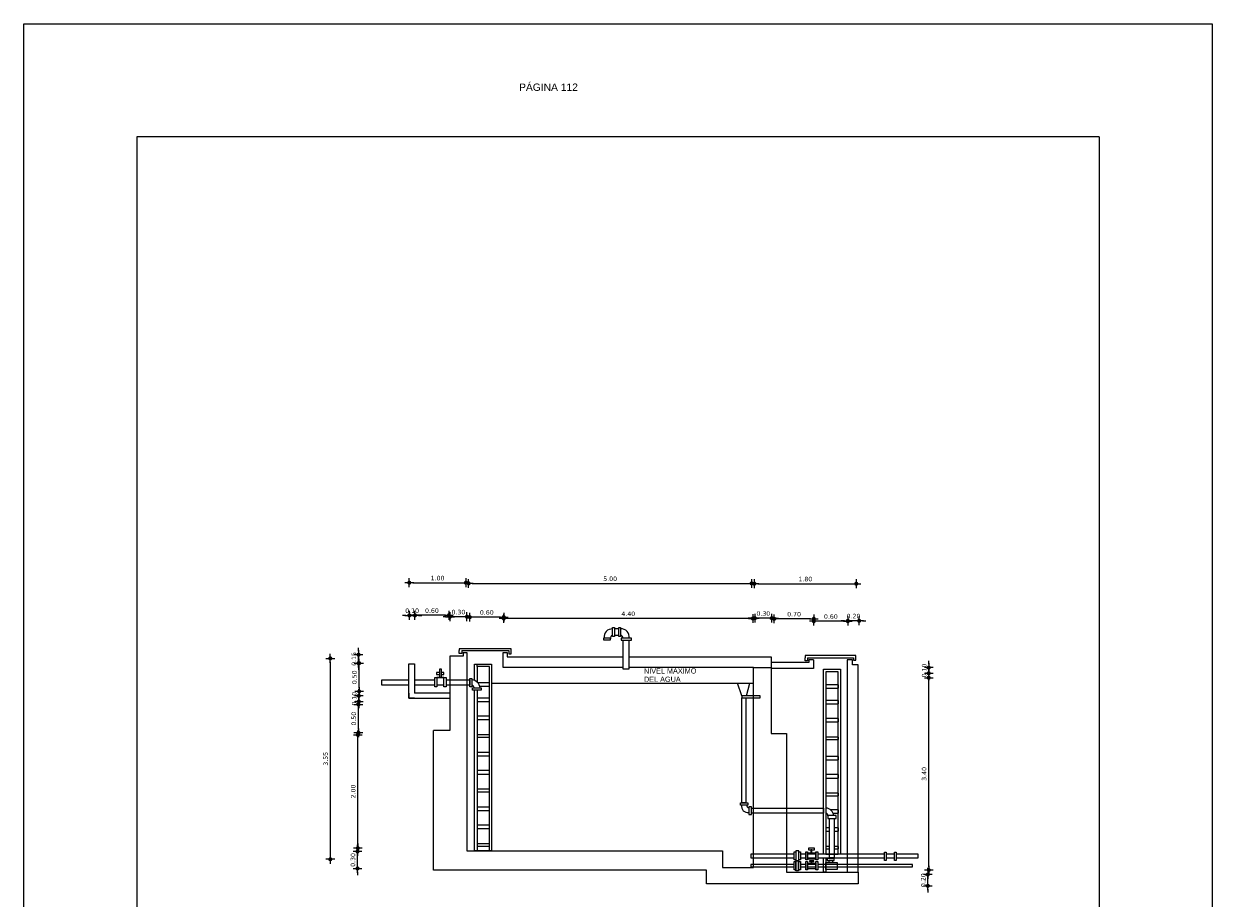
# Model space of a CAD drawing. Header units: metres. Extents: x 1704 to 4131, y 3282 to 4241.
# Tile 14 of 78: x 1937 to 1958, y 4222 to 4237. Entities that reach past the tile are written whole.
import ezdxf

# ---------------------------------------------------------------- set-up
doc = ezdxf.new("R2010")
doc.units = ezdxf.units.M
for name, color, linetype in [('Cota', 7, 'Continuous'), ('Cotas', 7, 'Continuous'), ('Dibujo', 7, 'Continuous'), ('Plano', 1, 'Continuous'), ('Texto', 170, 'Continuous')]:
    doc.layers.add(name, color=color, linetype=linetype)
doc.styles.get("Standard").update_dxf_attribs({"font": 'arial.ttf'})
doc.styles.add('verdana', font='verdana.ttf')
doc.dimstyles.new('ISO', dxfattribs={"dimtxt": 0.08, "dimasz": 0.06, "dimexe": 0.1, "dimexo": 0.1, "dimgap": 0.04, "dimtad": 1, "dimzin": 1, "dimdsep": 46, "dimtxsty": 'verdana', "dimblk1": 'PAB', "dimblk2": 'PAB', "dimsah": 1, "dimcen": 0, "dimse1": 1, "dimse2": 1, "dimclrd": 7, "dimclre": 8, "dimclrt": 7, "dimadec": 0, "dimazin": 0, "dimtfac": 1, "dimtix": 1, "dimtmove": 0, "dimatfit": 3, "dimldrblk": 'PAB', "dimfxl": 0.1, "dimtvp": 1, "dimtolj": 1, "dimtzin": 1, "dimarcsym": 0})

# ---------------------------------------------------------------- blocks, each defined once
blk = doc.blocks.new('PAB')
at = {"layer": 'Cotas'}
for p, q in [((-1.3, 0), (1.3, 0)), ((0, 1.3), (0, -1.3))]:
    blk.add_line(p, q, dxfattribs=at)
at = {"layer": 'Cotas', "const_width": 0.6}
blk.add_lwpolyline([(-0.3, 0, 1), (0.3, 0, 1)], format="xyb", close=True, dxfattribs=at)
blk = doc.blocks.new('*D796')
at = {"layer": 'Cota', "color": 7, "lineweight": -2, "transparency": 16777216}
for p, q in [((1952.568, 4222.039), (1952.568, 4222.099)), ((1952.568, 4221.779), (1952.568, 4221.979)), ((1952.568, 4221.719), (1952.568, 4221.659))]:
    blk.add_line(p, q, dxfattribs=at)
at = {"layer": 'Defpoints', "color": 0, "transparency": 16777216}
for p in [(1952.55, 4221.979), (1952.568, 4221.979), (1952.55, 4221.779)]:
    blk.add_point(p, dxfattribs=at)
at = {"layer": 'Cota', "color": 7, "lineweight": -2, "transparency": 16777216, "xscale": 0.06, "yscale": 0.06, "zscale": 0.06}
for p, rotation in [((1952.568, 4221.979), 270), ((1952.568, 4221.779), 90)]:
    blk.add_blockref('PAB', p, dxfattribs=dict(at, rotation=rotation))
at = {"layer": 'Cota', "color": 7, "transparency": 16777216, "insert": (1952.487, 4221.879), "char_height": 0.08, "attachment_point": 5, "rotation": 90, "style": 'verdana'}
blk.add_mtext('\\A1;0.20', dxfattribs=at)
blk = doc.blocks.new('*D797')
at = {"layer": 'Cota', "color": 7, "lineweight": -2, "transparency": 16777216}
blk.add_line((1952.583, 4222.117), (1952.583, 4225.397), dxfattribs=at)
at = {"layer": 'Defpoints', "color": 0, "transparency": 16777216}
for p in [(1952.568, 4225.457), (1952.583, 4225.457), (1952.568, 4222.057)]:
    blk.add_point(p, dxfattribs=at)
at = {"layer": 'Cota', "color": 7, "lineweight": -2, "transparency": 16777216, "xscale": 0.06, "yscale": 0.06, "zscale": 0.06}
for p, rotation in [((1952.583, 4225.457), 90), ((1952.583, 4222.057), 270)]:
    blk.add_blockref('PAB', p, dxfattribs=dict(at, rotation=rotation))
at = {"layer": 'Cota', "color": 7, "transparency": 16777216, "insert": (1952.501, 4223.757), "char_height": 0.08, "attachment_point": 5, "rotation": 90, "style": 'verdana'}
blk.add_mtext('\\A1;3.40', dxfattribs=at)
blk = doc.blocks.new('*D798')
at = {"layer": 'Cota', "color": 7, "lineweight": -2, "transparency": 16777216}
for p, q in [((1952.583, 4225.695), (1952.583, 4225.755)), ((1952.583, 4225.535), (1952.583, 4225.635)), ((1952.583, 4225.475), (1952.583, 4225.415))]:
    blk.add_line(p, q, dxfattribs=at)
at = {"layer": 'Defpoints', "color": 0, "transparency": 16777216}
for p in [(1952.583, 4225.635), (1952.583, 4225.635), (1952.583, 4225.535)]:
    blk.add_point(p, dxfattribs=at)
at = {"layer": 'Cota', "color": 7, "lineweight": -2, "transparency": 16777216, "xscale": 0.06, "yscale": 0.06, "zscale": 0.06}
for p, rotation in [((1952.583, 4225.635), 270), ((1952.583, 4225.535), 90)]:
    blk.add_blockref('PAB', p, dxfattribs=dict(at, rotation=rotation))
at = {"layer": 'Cota', "color": 7, "transparency": 16777216, "insert": (1952.502, 4225.585), "char_height": 0.08, "attachment_point": 5, "rotation": 90, "style": 'verdana'}
blk.add_mtext('\\A1;0.10', dxfattribs=at)
blk = doc.blocks.new('*D799')
at = {"layer": 'Cota', "color": 7, "lineweight": -2, "transparency": 16777216}
for p, q in [((1951.093, 4226.463), (1951.033, 4226.463)), ((1951.353, 4226.463), (1951.153, 4226.463)), ((1951.413, 4226.463), (1951.473, 4226.463))]:
    blk.add_line(p, q, dxfattribs=at)
at = {"layer": 'Defpoints', "color": 0, "transparency": 16777216}
for p in [(1951.153, 4226.463), (1951.153, 4226.461), (1951.353, 4226.461)]:
    blk.add_point(p, dxfattribs=at)
at = {"layer": 'Cota', "color": 7, "lineweight": -2, "transparency": 16777216, "xscale": 0.06, "yscale": 0.06, "zscale": 0.06}
blk.add_blockref('PAB', (1951.153, 4226.463), dxfattribs=at)
at = {"layer": 'Cota', "color": 7, "lineweight": -2, "transparency": 16777216, "xscale": 0.06, "yscale": 0.06, "zscale": 0.06, "rotation": 180}
blk.add_blockref('PAB', (1951.353, 4226.463), dxfattribs=at)
at = {"layer": 'Cota', "color": 7, "transparency": 16777216, "insert": (1951.253, 4226.545), "char_height": 0.08, "attachment_point": 5, "style": 'verdana'}
blk.add_mtext('\\A1;0.20', dxfattribs=at)
blk = doc.blocks.new('*D800')
at = {"layer": 'Cota', "color": 7, "lineweight": -2, "transparency": 16777216}
blk.add_line((1951.093, 4226.456), (1950.613, 4226.456), dxfattribs=at)
at = {"layer": 'Defpoints', "color": 0, "transparency": 16777216}
for p in [(1950.553, 4226.463), (1951.153, 4226.463), (1950.553, 4226.456)]:
    blk.add_point(p, dxfattribs=at)
at = {"layer": 'Cota', "color": 7, "lineweight": -2, "transparency": 16777216, "xscale": 0.06, "yscale": 0.06, "zscale": 0.06, "rotation": 180}
blk.add_blockref('PAB', (1950.553, 4226.456), dxfattribs=at)
at = {"layer": 'Cota', "color": 7, "lineweight": -2, "transparency": 16777216, "xscale": 0.06, "yscale": 0.06, "zscale": 0.06}
blk.add_blockref('PAB', (1951.153, 4226.456), dxfattribs=at)
at = {"layer": 'Cota', "color": 7, "transparency": 16777216, "insert": (1950.853, 4226.538), "char_height": 0.08, "attachment_point": 5, "style": 'verdana'}
blk.add_mtext('\\A1;0.60', dxfattribs=at)
blk = doc.blocks.new('*D801')
at = {"layer": 'Cota', "color": 7, "lineweight": -2, "transparency": 16777216}
blk.add_line((1950.493, 4226.497), (1949.913, 4226.497), dxfattribs=at)
at = {"layer": 'Defpoints', "color": 0, "transparency": 16777216}
for p in [(1949.853, 4226.497), (1949.853, 4226.456), (1950.553, 4226.456)]:
    blk.add_point(p, dxfattribs=at)
at = {"layer": 'Cota', "color": 7, "lineweight": -2, "transparency": 16777216, "xscale": 0.06, "yscale": 0.06, "zscale": 0.06, "rotation": 180}
blk.add_blockref('PAB', (1949.853, 4226.497), dxfattribs=at)
at = {"layer": 'Cota', "color": 7, "lineweight": -2, "transparency": 16777216, "xscale": 0.06, "yscale": 0.06, "zscale": 0.06}
blk.add_blockref('PAB', (1950.553, 4226.497), dxfattribs=at)
at = {"layer": 'Cota', "color": 7, "transparency": 16777216, "insert": (1950.203, 4226.579), "char_height": 0.08, "attachment_point": 5, "style": 'verdana'}
blk.add_mtext('\\A1;0.70', dxfattribs=at)
blk = doc.blocks.new('*D802')
at = {"layer": 'Cota', "color": 7, "lineweight": -2, "transparency": 16777216}
for p, q in [((1949.45, 4226.509), (1949.39, 4226.509)), ((1949.81, 4226.509), (1949.51, 4226.509)), ((1949.87, 4226.509), (1949.93, 4226.509))]:
    blk.add_line(p, q, dxfattribs=at)
at = {"layer": 'Defpoints', "color": 0, "transparency": 16777216}
for p in [(1949.51, 4226.509), (1949.51, 4226.497), (1949.81, 4226.497)]:
    blk.add_point(p, dxfattribs=at)
at = {"layer": 'Cota', "color": 7, "lineweight": -2, "transparency": 16777216, "xscale": 0.06, "yscale": 0.06, "zscale": 0.06}
blk.add_blockref('PAB', (1949.51, 4226.509), dxfattribs=at)
at = {"layer": 'Cota', "color": 7, "lineweight": -2, "transparency": 16777216, "xscale": 0.06, "yscale": 0.06, "zscale": 0.06, "rotation": 180}
blk.add_blockref('PAB', (1949.81, 4226.509), dxfattribs=at)
at = {"layer": 'Cota', "color": 7, "transparency": 16777216, "insert": (1949.66, 4226.591), "char_height": 0.08, "attachment_point": 5, "style": 'verdana'}
blk.add_mtext('\\A1;0.30', dxfattribs=at)
blk = doc.blocks.new('*D803')
at = {"layer": 'Cota', "color": 7, "lineweight": -2, "transparency": 16777216}
blk.add_line((1949.413, 4226.504), (1945.133, 4226.504), dxfattribs=at)
at = {"layer": 'Defpoints', "color": 0, "transparency": 16777216}
for p in [(1945.073, 4226.509), (1945.073, 4226.504), (1949.473, 4226.509)]:
    blk.add_point(p, dxfattribs=at)
at = {"layer": 'Cota', "color": 7, "lineweight": -2, "transparency": 16777216, "xscale": 0.06, "yscale": 0.06, "zscale": 0.06, "rotation": 180}
blk.add_blockref('PAB', (1945.073, 4226.504), dxfattribs=at)
at = {"layer": 'Cota', "color": 7, "lineweight": -2, "transparency": 16777216, "xscale": 0.06, "yscale": 0.06, "zscale": 0.06}
blk.add_blockref('PAB', (1949.473, 4226.504), dxfattribs=at)
at = {"layer": 'Cota', "color": 7, "transparency": 16777216, "insert": (1947.273, 4226.586), "char_height": 0.08, "attachment_point": 5, "style": 'verdana'}
blk.add_mtext('\\A1;4.40', dxfattribs=at)
blk = doc.blocks.new('*D804')
at = {"layer": 'Cota', "color": 7, "lineweight": -2, "transparency": 16777216}
blk.add_line((1945.013, 4226.528), (1944.533, 4226.528), dxfattribs=at)
at = {"layer": 'Defpoints', "color": 0, "transparency": 16777216}
for p in [(1944.473, 4226.528), (1944.473, 4226.522), (1945.073, 4226.522)]:
    blk.add_point(p, dxfattribs=at)
at = {"layer": 'Cota', "color": 7, "lineweight": -2, "transparency": 16777216, "xscale": 0.06, "yscale": 0.06, "zscale": 0.06, "rotation": 180}
blk.add_blockref('PAB', (1944.473, 4226.528), dxfattribs=at)
at = {"layer": 'Cota', "color": 7, "lineweight": -2, "transparency": 16777216, "xscale": 0.06, "yscale": 0.06, "zscale": 0.06}
blk.add_blockref('PAB', (1945.073, 4226.528), dxfattribs=at)
at = {"layer": 'Cota', "color": 7, "transparency": 16777216, "insert": (1944.773, 4226.61), "char_height": 0.08, "attachment_point": 5, "style": 'verdana'}
blk.add_mtext('\\A1;0.60', dxfattribs=at)
blk = doc.blocks.new('*D805')
at = {"layer": 'Cota', "color": 7, "lineweight": -2, "transparency": 16777216}
for p, q in [((1944.062, 4226.535), (1944.002, 4226.535)), ((1944.422, 4226.535), (1944.122, 4226.535)), ((1944.482, 4226.535), (1944.542, 4226.535))]:
    blk.add_line(p, q, dxfattribs=at)
at = {"layer": 'Defpoints', "color": 0, "transparency": 16777216}
for p in [(1944.122, 4226.535), (1944.122, 4226.528), (1944.422, 4226.528)]:
    blk.add_point(p, dxfattribs=at)
at = {"layer": 'Cota', "color": 7, "lineweight": -2, "transparency": 16777216, "xscale": 0.06, "yscale": 0.06, "zscale": 0.06}
blk.add_blockref('PAB', (1944.122, 4226.535), dxfattribs=at)
at = {"layer": 'Cota', "color": 7, "lineweight": -2, "transparency": 16777216, "xscale": 0.06, "yscale": 0.06, "zscale": 0.06, "rotation": 180}
blk.add_blockref('PAB', (1944.422, 4226.535), dxfattribs=at)
at = {"layer": 'Cota', "color": 7, "transparency": 16777216, "insert": (1944.272, 4226.616), "char_height": 0.08, "attachment_point": 5, "style": 'verdana'}
blk.add_mtext('\\A1;0.30', dxfattribs=at)
blk = doc.blocks.new('*D806')
at = {"layer": 'Cota', "color": 7, "lineweight": -2, "transparency": 16777216}
blk.add_line((1944.044, 4226.56), (1943.564, 4226.56), dxfattribs=at)
at = {"layer": 'Defpoints', "color": 0, "transparency": 16777216}
for p in [(1943.504, 4226.56), (1943.504, 4226.535), (1944.104, 4226.535)]:
    blk.add_point(p, dxfattribs=at)
at = {"layer": 'Cota', "color": 7, "lineweight": -2, "transparency": 16777216, "xscale": 0.06, "yscale": 0.06, "zscale": 0.06, "rotation": 180}
blk.add_blockref('PAB', (1943.504, 4226.56), dxfattribs=at)
at = {"layer": 'Cota', "color": 7, "lineweight": -2, "transparency": 16777216, "xscale": 0.06, "yscale": 0.06, "zscale": 0.06}
blk.add_blockref('PAB', (1944.104, 4226.56), dxfattribs=at)
at = {"layer": 'Cota', "color": 7, "transparency": 16777216, "insert": (1943.804, 4226.642), "char_height": 0.08, "attachment_point": 5, "style": 'verdana'}
blk.add_mtext('\\A1;0.60', dxfattribs=at)
blk = doc.blocks.new('*D807')
at = {"layer": 'Cota', "color": 7, "lineweight": -2, "transparency": 16777216}
for p, q in [((1943.344, 4226.558), (1943.284, 4226.558)), ((1943.504, 4226.558), (1943.404, 4226.558)), ((1943.564, 4226.558), (1943.624, 4226.558))]:
    blk.add_line(p, q, dxfattribs=at)
at = {"layer": 'Defpoints', "color": 0, "transparency": 16777216}
for p in [(1943.404, 4226.56), (1943.404, 4226.558), (1943.504, 4226.56)]:
    blk.add_point(p, dxfattribs=at)
at = {"layer": 'Cota', "color": 7, "lineweight": -2, "transparency": 16777216, "xscale": 0.06, "yscale": 0.06, "zscale": 0.06}
blk.add_blockref('PAB', (1943.404, 4226.558), dxfattribs=at)
at = {"layer": 'Cota', "color": 7, "lineweight": -2, "transparency": 16777216, "xscale": 0.06, "yscale": 0.06, "zscale": 0.06, "rotation": 180}
blk.add_blockref('PAB', (1943.504, 4226.558), dxfattribs=at)
at = {"layer": 'Cota', "color": 7, "transparency": 16777216, "insert": (1943.454, 4226.64), "char_height": 0.08, "attachment_point": 5, "style": 'verdana'}
blk.add_mtext('\\A1;0.10', dxfattribs=at)
blk = doc.blocks.new('*D808')
at = {"layer": 'Cota', "color": 7, "lineweight": -2, "transparency": 16777216}
blk.add_line((1943.464, 4227.136), (1944.344, 4227.136), dxfattribs=at)
at = {"layer": 'Defpoints', "color": 0, "transparency": 16777216}
for p in [(1943.404, 4227.139), (1944.404, 4227.139), (1944.404, 4227.136)]:
    blk.add_point(p, dxfattribs=at)
at = {"layer": 'Cota', "color": 7, "lineweight": -2, "transparency": 16777216, "xscale": 0.06, "yscale": 0.06, "zscale": 0.06, "rotation": 180}
blk.add_blockref('PAB', (1943.404, 4227.136), dxfattribs=at)
at = {"layer": 'Cota', "color": 7, "lineweight": -2, "transparency": 16777216, "xscale": 0.06, "yscale": 0.06, "zscale": 0.06}
blk.add_blockref('PAB', (1944.404, 4227.136), dxfattribs=at)
at = {"layer": 'Cota', "color": 7, "transparency": 16777216, "insert": (1943.904, 4227.217), "char_height": 0.08, "attachment_point": 5, "style": 'verdana'}
blk.add_mtext('\\A1;1.00', dxfattribs=at)
blk = doc.blocks.new('*D809')
at = {"layer": 'Cota', "color": 7, "lineweight": -2, "transparency": 16777216}
blk.add_line((1944.513, 4227.123), (1949.393, 4227.123), dxfattribs=at)
at = {"layer": 'Defpoints', "color": 0, "transparency": 16777216}
for p in [(1944.453, 4227.136), (1949.453, 4227.136), (1949.453, 4227.123)]:
    blk.add_point(p, dxfattribs=at)
at = {"layer": 'Cota', "color": 7, "lineweight": -2, "transparency": 16777216, "xscale": 0.06, "yscale": 0.06, "zscale": 0.06, "rotation": 180}
blk.add_blockref('PAB', (1944.453, 4227.123), dxfattribs=at)
at = {"layer": 'Cota', "color": 7, "lineweight": -2, "transparency": 16777216, "xscale": 0.06, "yscale": 0.06, "zscale": 0.06}
blk.add_blockref('PAB', (1949.453, 4227.123), dxfattribs=at)
at = {"layer": 'Cota', "color": 7, "transparency": 16777216, "insert": (1946.953, 4227.205), "char_height": 0.08, "attachment_point": 5, "style": 'verdana'}
blk.add_mtext('\\A1;5.00', dxfattribs=at)
blk = doc.blocks.new('*D810')
at = {"layer": 'Cota', "color": 7, "lineweight": -2, "transparency": 16777216}
blk.add_line((1949.562, 4227.118), (1951.242, 4227.118), dxfattribs=at)
at = {"layer": 'Defpoints', "color": 0, "transparency": 16777216}
for p in [(1949.502, 4227.123), (1951.302, 4227.123), (1951.302, 4227.118)]:
    blk.add_point(p, dxfattribs=at)
at = {"layer": 'Cota', "color": 7, "lineweight": -2, "transparency": 16777216, "xscale": 0.06, "yscale": 0.06, "zscale": 0.06, "rotation": 180}
blk.add_blockref('PAB', (1949.502, 4227.118), dxfattribs=at)
at = {"layer": 'Cota', "color": 7, "lineweight": -2, "transparency": 16777216, "xscale": 0.06, "yscale": 0.06, "zscale": 0.06}
blk.add_blockref('PAB', (1951.302, 4227.118), dxfattribs=at)
at = {"layer": 'Cota', "color": 7, "transparency": 16777216, "insert": (1950.402, 4227.2), "char_height": 0.08, "attachment_point": 5, "style": 'verdana'}
blk.add_mtext('\\A1;1.80', dxfattribs=at)
blk = doc.blocks.new('*D811')
at = {"layer": 'Cota', "color": 7, "lineweight": -2, "transparency": 16777216}
for p, q in [((1942.49, 4222.446), (1942.49, 4222.506)), ((1942.49, 4222.086), (1942.49, 4222.386)), ((1942.49, 4222.026), (1942.49, 4221.966))]:
    blk.add_line(p, q, dxfattribs=at)
at = {"layer": 'Defpoints', "color": 0, "transparency": 16777216}
for p in [(1942.49, 4222.386), (1942.497, 4222.386), (1942.497, 4222.086)]:
    blk.add_point(p, dxfattribs=at)
at = {"layer": 'Cota', "color": 7, "lineweight": -2, "transparency": 16777216, "xscale": 0.06, "yscale": 0.06, "zscale": 0.06}
for p, rotation in [((1942.49, 4222.386), 270), ((1942.49, 4222.086), 90)]:
    blk.add_blockref('PAB', p, dxfattribs=dict(at, rotation=rotation))
at = {"layer": 'Cota', "color": 7, "transparency": 16777216, "insert": (1942.409, 4222.236), "char_height": 0.08, "attachment_point": 5, "rotation": 90, "style": 'verdana'}
blk.add_mtext('\\A1;0.30', dxfattribs=at)
blk = doc.blocks.new('*D812')
at = {"layer": 'Cota', "color": 7, "lineweight": -2, "transparency": 16777216}
blk.add_line((1942.495, 4222.506), (1942.495, 4224.386), dxfattribs=at)
at = {"layer": 'Defpoints', "color": 0, "transparency": 16777216}
for p in [(1942.49, 4224.446), (1942.495, 4224.446), (1942.49, 4222.446)]:
    blk.add_point(p, dxfattribs=at)
at = {"layer": 'Cota', "color": 7, "lineweight": -2, "transparency": 16777216, "xscale": 0.06, "yscale": 0.06, "zscale": 0.06}
for p, rotation in [((1942.495, 4224.446), 90), ((1942.495, 4222.446), 270)]:
    blk.add_blockref('PAB', p, dxfattribs=dict(at, rotation=rotation))
at = {"layer": 'Cota', "color": 7, "transparency": 16777216, "insert": (1942.414, 4223.446), "char_height": 0.08, "attachment_point": 5, "rotation": 90, "style": 'verdana'}
blk.add_mtext('\\A1;2.00', dxfattribs=at)
blk = doc.blocks.new('*D813')
at = {"layer": 'Cota', "color": 7, "lineweight": -2, "transparency": 16777216}
blk.add_line((1942.505, 4224.543), (1942.505, 4224.923), dxfattribs=at)
at = {"layer": 'Defpoints', "color": 0, "transparency": 16777216}
for p in [(1942.495, 4224.983), (1942.505, 4224.983), (1942.495, 4224.483)]:
    blk.add_point(p, dxfattribs=at)
at = {"layer": 'Cota', "color": 7, "lineweight": -2, "transparency": 16777216, "xscale": 0.06, "yscale": 0.06, "zscale": 0.06}
for p, rotation in [((1942.505, 4224.983), 90), ((1942.505, 4224.483), 270)]:
    blk.add_blockref('PAB', p, dxfattribs=dict(at, rotation=rotation))
at = {"layer": 'Cota', "color": 7, "transparency": 16777216, "insert": (1942.423, 4224.733), "char_height": 0.08, "attachment_point": 5, "rotation": 90, "style": 'verdana'}
blk.add_mtext('\\A1;0.50', dxfattribs=at)
blk = doc.blocks.new('*D814')
at = {"layer": 'Cota', "color": 7, "lineweight": -2, "transparency": 16777216}
for p, q in [((1942.513, 4225.196), (1942.513, 4225.256)), ((1942.513, 4225.036), (1942.513, 4225.136)), ((1942.513, 4224.976), (1942.513, 4224.916))]:
    blk.add_line(p, q, dxfattribs=at)
at = {"layer": 'Defpoints', "color": 0, "transparency": 16777216}
for p in [(1942.505, 4225.136), (1942.505, 4225.036), (1942.513, 4225.136)]:
    blk.add_point(p, dxfattribs=at)
at = {"layer": 'Cota', "color": 7, "lineweight": -2, "transparency": 16777216, "xscale": 0.06, "yscale": 0.06, "zscale": 0.06}
for p, rotation in [((1942.513, 4225.136), 270), ((1942.513, 4225.036), 90)]:
    blk.add_blockref('PAB', p, dxfattribs=dict(at, rotation=rotation))
at = {"layer": 'Cota', "color": 7, "transparency": 16777216, "insert": (1942.431, 4225.086), "char_height": 0.08, "attachment_point": 5, "rotation": 90, "style": 'verdana'}
blk.add_mtext('\\A1;0.10', dxfattribs=at)
blk = doc.blocks.new('*D815')
at = {"layer": 'Cota', "color": 7, "lineweight": -2, "transparency": 16777216}
blk.add_line((1942.517, 4225.274), (1942.517, 4225.654), dxfattribs=at)
at = {"layer": 'Defpoints', "color": 0, "transparency": 16777216}
for p in [(1942.513, 4225.714), (1942.517, 4225.714), (1942.513, 4225.214)]:
    blk.add_point(p, dxfattribs=at)
at = {"layer": 'Cota', "color": 7, "lineweight": -2, "transparency": 16777216, "xscale": 0.06, "yscale": 0.06, "zscale": 0.06}
for p, rotation in [((1942.517, 4225.714), 90), ((1942.517, 4225.214), 270)]:
    blk.add_blockref('PAB', p, dxfattribs=dict(at, rotation=rotation))
at = {"layer": 'Cota', "color": 7, "transparency": 16777216, "insert": (1942.436, 4225.464), "char_height": 0.08, "attachment_point": 5, "rotation": 90, "style": 'verdana'}
blk.add_mtext('\\A1;0.50', dxfattribs=at)
blk = doc.blocks.new('*D816')
at = {"layer": 'Cota', "color": 7, "lineweight": -2, "transparency": 16777216}
for p, q in [((1942.507, 4225.924), (1942.507, 4225.984)), ((1942.507, 4225.714), (1942.507, 4225.864)), ((1942.507, 4225.654), (1942.507, 4225.594))]:
    blk.add_line(p, q, dxfattribs=at)
at = {"layer": 'Defpoints', "color": 0, "transparency": 16777216}
for p in [(1942.507, 4225.864), (1942.517, 4225.864), (1942.517, 4225.714)]:
    blk.add_point(p, dxfattribs=at)
at = {"layer": 'Cota', "color": 7, "lineweight": -2, "transparency": 16777216, "xscale": 0.06, "yscale": 0.06, "zscale": 0.06}
for p, rotation in [((1942.507, 4225.864), 270), ((1942.507, 4225.714), 90)]:
    blk.add_blockref('PAB', p, dxfattribs=dict(at, rotation=rotation))
at = {"layer": 'Cota', "color": 7, "transparency": 16777216, "insert": (1942.426, 4225.789), "char_height": 0.08, "attachment_point": 5, "rotation": 90, "style": 'verdana'}
blk.add_mtext('\\A1;0.15', dxfattribs=at)
blk = doc.blocks.new('*D817')
at = {"layer": 'Cota', "color": 7, "lineweight": -2, "transparency": 16777216}
blk.add_line((1942.008, 4225.738), (1942.008, 4222.308), dxfattribs=at)
at = {"layer": 'Defpoints', "color": 0, "transparency": 16777216}
for p in [(1942.005, 4225.798), (1942.005, 4222.248), (1942.008, 4222.248)]:
    blk.add_point(p, dxfattribs=at)
at = {"layer": 'Cota', "color": 7, "lineweight": -2, "transparency": 16777216, "xscale": 0.06, "yscale": 0.06, "zscale": 0.06}
for p, rotation in [((1942.008, 4225.798), 90), ((1942.008, 4222.248), 270)]:
    blk.add_blockref('PAB', p, dxfattribs=dict(at, rotation=rotation))
at = {"layer": 'Cota', "color": 7, "transparency": 16777216, "insert": (1941.926, 4224.023), "char_height": 0.08, "attachment_point": 5, "rotation": 90, "style": 'verdana'}
blk.add_mtext('\\A1;3.55', dxfattribs=at)

msp = doc.modelspace()

# ---------------------------------------------------------------- linework, layer by layer
at = {"layer": 'Dibujo', "color": 0, "linetype": 'ByBlock'}
for p, q in [((1936.592, 4237.014), (1957.592, 4237.014)), ((1936.592, 4207.314), (1936.592, 4237.014)), ((1936.592, 4237.014), (1939.592, 4237.014)), ((1936.592, 4237.014), (1939.092, 4237.014)), ((1957.592, 4237.014), (1957.592, 4207.314)), ((1938.592, 4235.014), (1938.592, 4209.314)), ((1955.592, 4235.014), (1938.592, 4235.014)), ((1955.592, 4235.014), (1955.592, 4209.314))]:
    msp.add_line(p, q, dxfattribs=at)
at = {"layer": 'Plano'}
for p, q in [((1944.356, 4225.839), (1944.12, 4225.839)), ((1944.12, 4225.839), (1944.12, 4224.524)), ((1944.356, 4225.901), (1944.356, 4225.839)), ((1944.356, 4225.901), (1944.419, 4225.901)), ((1944.419, 4225.901), (1944.419, 4222.4)), ((1945.064, 4225.638), (1945.064, 4225.901)), ((1945.064, 4225.901), (1945.132, 4225.901)), ((1945.132, 4225.901), (1945.132, 4225.828)), ((1944.603, 4225.657), (1944.603, 4225.694)), ((1947.184, 4225.638), (1945.064, 4225.638)), ((1945.132, 4225.828), (1947.184, 4225.828)), ((1947.281, 4225.828), (1949.799, 4225.828)), ((1949.485, 4225.638), (1947.281, 4225.638)), ((1949.485, 4222.102), (1949.485, 4225.638)), ((1949.485, 4225.638), (1949.799, 4225.638)), ((1949.799, 4225.828), (1949.799, 4224.469)), ((1950.464, 4225.723), (1949.799, 4225.723)), ((1950.545, 4225.622), (1949.799, 4225.622)), ((1950.545, 4225.775), (1950.464, 4225.775)), ((1950.464, 4225.775), (1950.464, 4225.723)), ((1950.545, 4225.775), (1950.545, 4225.622)), ((1951.233, 4225.775), (1951.14, 4225.775)), ((1951.14, 4225.775), (1951.14, 4222.018)), ((1951.233, 4225.684), (1951.233, 4225.775)), ((1951.333, 4225.684), (1951.233, 4225.684)), ((1951.333, 4222.018), (1951.333, 4225.684)), ((1944.854, 4225.363), (1949.485, 4225.363)), ((1949.282, 4225.136), (1949.205, 4225.363)), ((1949.364, 4225.136), (1949.421, 4225.363)), ((1943.831, 4222.055), (1943.831, 4224.524)), ((1944.12, 4224.524), (1943.831, 4224.524)), ((1949.799, 4224.469), (1950.068, 4224.469)), ((1950.068, 4224.469), (1950.068, 4222.018)), ((1944.419, 4222.4), (1948.941, 4222.4)), ((1948.941, 4222.4), (1948.941, 4222.102)), ((1948.653, 4222.055), (1943.831, 4222.055)), ((1948.653, 4221.815), (1948.653, 4222.055)), ((1948.941, 4222.102), (1949.485, 4222.102)), ((1950.068, 4222.018), (1951.333, 4222.018)), ((1951.333, 4222.018), (1951.333, 4221.815)), ((1951.333, 4221.815), (1948.653, 4221.815))]:
    msp.add_line(p, q, dxfattribs=at)
for points in [[(1947.03, 4226.185), (1946.996, 4226.185), (1946.996, 4226.344), (1947.03, 4226.344)], [(1947.03, 4226.21), (1947.105, 4226.21), (1947.105, 4226.318), (1947.03, 4226.318)], [(1947.139, 4226.185), (1947.105, 4226.185), (1947.105, 4226.344), (1947.139, 4226.344)], [(1946.959, 4226.156), (1946.838, 4226.156), (1946.838, 4226.125), (1946.959, 4226.125)], [(1947.147, 4226.122), (1947.329, 4226.122), (1947.329, 4226.156), (1947.147, 4226.156)], [(1947.281, 4225.61), (1947.184, 4225.61), (1947.184, 4226.122), (1947.281, 4226.122)], [(1943.853, 4225.458), (1943.893, 4225.458), (1943.893, 4225.293), (1943.853, 4225.293)], [(1943.893, 4225.458), (1944.017, 4225.458), (1944.017, 4225.458), (1943.893, 4225.458)], [(1943.94, 4225.458), (1943.975, 4225.458), (1943.975, 4225.609), (1943.94, 4225.609)], [(1944.017, 4225.458), (1944.056, 4225.458), (1944.056, 4225.294), (1944.017, 4225.294)], [(1944.475, 4225.445), (1944.509, 4225.445), (1944.509, 4225.296), (1944.475, 4225.296)], [(1950.725, 4225.606), (1951.025, 4225.606), (1951.025, 4222.341), (1950.725, 4222.341)], [(1950.767, 4222.341), (1950.985, 4222.341), (1950.985, 4225.56), (1950.767, 4225.56)], [(1944.523, 4225.276), (1944.677, 4225.276), (1944.677, 4225.238), (1944.523, 4225.238)], [(1950.767, 4225.273), (1950.986, 4225.273), (1950.986, 4225.331), (1950.767, 4225.331)], [(1944.603, 4225.039), (1944.822, 4225.039), (1944.822, 4225.096), (1944.603, 4225.096)], [(1949.282, 4225.099), (1949.606, 4225.099), (1949.606, 4225.136), (1949.282, 4225.136)], [(1949.353, 4223.247), (1949.282, 4223.247), (1949.282, 4225.099), (1949.353, 4225.099)], [(1950.767, 4224.997), (1950.986, 4224.997), (1950.986, 4225.054), (1950.767, 4225.054)], [(1944.603, 4224.718), (1944.822, 4224.718), (1944.822, 4224.78), (1944.603, 4224.78)], [(1950.767, 4224.676), (1950.986, 4224.676), (1950.986, 4224.737), (1950.767, 4224.737)], [(1944.603, 4224.404), (1944.822, 4224.404), (1944.822, 4224.449), (1944.603, 4224.449)], [(1950.767, 4224.362), (1950.986, 4224.362), (1950.986, 4224.407), (1950.767, 4224.407)], [(1944.603, 4224.076), (1944.822, 4224.076), (1944.822, 4224.134), (1944.603, 4224.134)], [(1950.767, 4224.005), (1950.986, 4224.005), (1950.986, 4224.063), (1950.767, 4224.063)], [(1944.603, 4223.755), (1944.822, 4223.755), (1944.822, 4223.817), (1944.603, 4223.817)], [(1950.767, 4223.684), (1950.986, 4223.684), (1950.986, 4223.746), (1950.767, 4223.746)], [(1944.603, 4223.441), (1944.822, 4223.441), (1944.822, 4223.486), (1944.603, 4223.486)], [(1950.767, 4223.371), (1950.986, 4223.371), (1950.986, 4223.415), (1950.767, 4223.415)], [(1944.603, 4223.112), (1944.822, 4223.112), (1944.822, 4223.17), (1944.603, 4223.17)], [(1949.384, 4223.205), (1949.255, 4223.205), (1949.255, 4223.247), (1949.384, 4223.247)], [(1949.45, 4223.176), (1949.403, 4223.176), (1949.403, 4223.039), (1949.45, 4223.039)], [(1950.725, 4223.063), (1949.45, 4223.063), (1949.45, 4223.149), (1950.725, 4223.149)], [(1950.8, 4222.971), (1950.945, 4222.971), (1950.945, 4223.021), (1950.8, 4223.021)], [(1950.909, 4222.274), (1950.829, 4222.274), (1950.829, 4222.971), (1950.909, 4222.971)], [(1944.603, 4222.791), (1944.822, 4222.791), (1944.822, 4222.853), (1944.603, 4222.853)], [(1944.603, 4222.478), (1944.822, 4222.478), (1944.822, 4222.522), (1944.603, 4222.522)], [(1950.203, 4222.381), (1950.235, 4222.381), (1950.235, 4222.236), (1950.203, 4222.236)], [(1950.235, 4222.228), (1950.287, 4222.228), (1950.287, 4222.399), (1950.235, 4222.399)], [(1950.287, 4222.381), (1950.319, 4222.381), (1950.319, 4222.236), (1950.287, 4222.236)], [(1950.409, 4222.381), (1950.441, 4222.381), (1950.441, 4222.236), (1950.409, 4222.236)], [(1950.441, 4222.36), (1950.59, 4222.36), (1950.59, 4222.251), (1950.441, 4222.251)], [(1950.46, 4222.413), (1950.566, 4222.413), (1950.566, 4222.446), (1950.46, 4222.446)], [(1950.502, 4222.36), (1950.516, 4222.36), (1950.516, 4222.413), (1950.502, 4222.413)], [(1950.59, 4222.381), (1950.623, 4222.381), (1950.623, 4222.236), (1950.59, 4222.236)], [(1950.725, 4222.274), (1950.764, 4222.274), (1950.764, 4222.018), (1950.725, 4222.018)], [(1950.79, 4222.229), (1950.909, 4222.229), (1950.909, 4222.262), (1950.79, 4222.262)], [(1951.801, 4222.374), (1951.833, 4222.374), (1951.833, 4222.229), (1951.801, 4222.229)], [(1951.977, 4222.374), (1952.009, 4222.374), (1952.009, 4222.229), (1951.977, 4222.229)], [(1950.203, 4222.207), (1950.235, 4222.207), (1950.235, 4222.062), (1950.203, 4222.062)], [(1950.235, 4222.222), (1950.284, 4222.222), (1950.284, 4222.046), (1950.235, 4222.046)], [(1950.284, 4222.207), (1950.316, 4222.207), (1950.316, 4222.062), (1950.284, 4222.062)], [(1950.411, 4222.207), (1950.443, 4222.207), (1950.443, 4222.062), (1950.411, 4222.062)], [(1950.443, 4222.177), (1950.589, 4222.177), (1950.589, 4222.082), (1950.443, 4222.082)], [(1950.475, 4222.208), (1950.552, 4222.208), (1950.552, 4222.222), (1950.475, 4222.222)], [(1950.506, 4222.177), (1950.516, 4222.177), (1950.516, 4222.208), (1950.506, 4222.208)], [(1950.589, 4222.207), (1950.621, 4222.207), (1950.621, 4222.062), (1950.589, 4222.062)], [(1950.764, 4222.19), (1950.966, 4222.19), (1950.966, 4222.07), (1950.764, 4222.07)], [(1950.82, 4222.19), (1950.89, 4222.19), (1950.89, 4222.229), (1950.82, 4222.229)]]:
    msp.add_lwpolyline(points, close=True, dxfattribs=at)
for points in [[(1945.204, 4225.937), (1945.204, 4225.966), (1944.286, 4225.966), (1944.286, 4225.937)], [(1944.333, 4225.937), (1944.333, 4225.882), (1944.286, 4225.882), (1944.286, 4225.937)], [(1944.333, 4225.937), (1945.161, 4225.937)], [(1945.161, 4225.937), (1945.161, 4225.879), (1945.204, 4225.879), (1945.204, 4225.937)], [(1951.296, 4225.811), (1951.296, 4225.847), (1950.397, 4225.847), (1950.397, 4225.811)], [(1943.497, 4225.093), (1943.398, 4225.093), (1943.398, 4225.702), (1943.497, 4225.702), (1943.497, 4225.183)], [(1944.559, 4225.407), (1944.559, 4225.694), (1944.854, 4225.694), (1944.854, 4222.4), (1944.559, 4222.4), (1944.559, 4225.238)], [(1944.603, 4225.238), (1944.603, 4222.4), (1944.822, 4222.4), (1944.822, 4225.657), (1944.603, 4225.657), (1944.603, 4225.38)], [(1950.443, 4225.811), (1950.443, 4225.757), (1950.397, 4225.757), (1950.397, 4225.811)], [(1950.443, 4225.811), (1951.253, 4225.811)], [(1951.253, 4225.811), (1951.253, 4225.765), (1951.296, 4225.765), (1951.296, 4225.811)], [(1943.398, 4225.326), (1942.916, 4225.326), (1942.916, 4225.42), (1943.398, 4225.42)], [(1943.497, 4225.42), (1943.853, 4225.42)], [(1943.94, 4225.551), (1943.884, 4225.551), (1943.884, 4225.514), (1943.94, 4225.514)], [(1943.975, 4225.514), (1944.013, 4225.514), (1944.013, 4225.551), (1943.975, 4225.551)], [(1944.056, 4225.42), (1944.475, 4225.42), (1944.475, 4225.326), (1944.056, 4225.326)], [(1943.853, 4225.326), (1943.497, 4225.326)], [(1944.017, 4225.326), (1943.893, 4225.326)], [(1944.649, 4225.31), (1944.822, 4225.31), (1944.822, 4225.368), (1944.614, 4225.368)], [(1943.398, 4225.183), (1943.398, 4225.093), (1944.126, 4225.093), (1944.126, 4225.183), (1943.497, 4225.183)], [(1950.767, 4223.122), (1950.767, 4223.064)], [(1950.893, 4223.064), (1950.986, 4223.064), (1950.986, 4223.122), (1950.849, 4223.122)], [(1950.829, 4222.805), (1950.767, 4222.805), (1950.767, 4222.743), (1950.829, 4222.743)], [(1950.909, 4222.743), (1950.986, 4222.743), (1950.986, 4222.805), (1950.909, 4222.805)], [(1950.829, 4222.475), (1950.767, 4222.475), (1950.767, 4222.43), (1950.829, 4222.43)], [(1950.909, 4222.43), (1950.986, 4222.43), (1950.986, 4222.475), (1950.909, 4222.475)], [(1950.203, 4222.341), (1949.442, 4222.341), (1949.442, 4222.274), (1950.203, 4222.274)], [(1950.409, 4222.341), (1950.319, 4222.341)], [(1950.319, 4222.274), (1950.409, 4222.274)], [(1950.59, 4222.341), (1950.441, 4222.341)], [(1950.441, 4222.274), (1950.59, 4222.274)], [(1951.801, 4222.341), (1950.623, 4222.341)], [(1950.623, 4222.274), (1951.801, 4222.274)], [(1951.977, 4222.341), (1951.833, 4222.341)], [(1951.833, 4222.274), (1951.977, 4222.274)], [(1952.009, 4222.274), (1952.394, 4222.274), (1952.394, 4222.341), (1952.009, 4222.341)], [(1950.203, 4222.158), (1949.437, 4222.158), (1949.437, 4222.115), (1950.203, 4222.115)], [(1950.411, 4222.158), (1950.316, 4222.158)], [(1950.316, 4222.115), (1950.411, 4222.115)], [(1950.589, 4222.158), (1950.443, 4222.158)], [(1950.443, 4222.115), (1950.589, 4222.115)], [(1950.621, 4222.115), (1952.298, 4222.115), (1952.298, 4222.158), (1950.621, 4222.158)]]:
    msp.add_lwpolyline(points, dxfattribs=at)
for centre, radius, start, end in [((1946.985, 4226.18), 0.139, 85.5616, 189.6233), ((1947.144, 4226.174), 0.148, 352.9896, 92.0651), ((1947.027, 4226.15), 0.0685, 117.1007, 185.5316), ((1947.125, 4226.159), 0.0535, 357.0543, 75.3403), ((1944.497, 4225.258), 0.161, 6.345, 85.7469), ((1944.47, 4225.245), 0.09, 19.9454, 64.3293), ((1949.39, 4223.188), 0.117, 171.3335, 276.6988), ((1949.43, 4223.22), 0.0687, 192.365, 246.7601), ((1950.76, 4223.008), 0.145, 5.2665, 87.2078), ((1950.751, 4223.016), 0.0498, 357.4925, 70.6994)]:
    msp.add_arc(centre, radius, start, end, dxfattribs=at)

# ---------------------------------------------------------------- texts
at = {"layer": 'Dibujo', "color": 0, "linetype": 'ByBlock', "insert": (1945.344, 4235.958), "char_height": 0.13, "width": 2.90393, "attachment_point": 1}
msp.add_mtext('PÁGINA 112', dxfattribs=at)
at = {"layer": 'Texto'}
for s, height, p in [('NIVEL MAXIMO', 0.09179, (1947.551, 4225.531)), ('DEL AGUA', 0.0918, (1947.551, 4225.384))]:
    msp.add_text(s, height=height, dxfattribs=at).set_placement(p)

# ---------------------------------------------------------------- dimensions: what is measured, and where the dimension line sits
at = {"layer": 'Cota'}
for base, p1, p2, picture, middle in [((1944.404, 4227.136), (1943.404, 4227.139), (1944.404, 4227.139), '*D808', (1943.904, 4227.217)), ((1949.453, 4227.123), (1944.453, 4227.136), (1949.453, 4227.136), '*D809', (1946.953, 4227.205)), ((1951.302, 4227.118), (1949.502, 4227.123), (1951.302, 4227.123), '*D810', (1950.402, 4227.2)), ((1943.404, 4226.558), (1943.504, 4226.56), (1943.404, 4226.56), '*D807', (1943.454, 4226.64)), ((1943.504, 4226.56), (1944.104, 4226.535), (1943.504, 4226.535), '*D806', (1943.804, 4226.642)), ((1944.122, 4226.535), (1944.422, 4226.528), (1944.122, 4226.528), '*D805', (1944.272, 4226.616)), ((1944.473, 4226.528), (1945.073, 4226.522), (1944.473, 4226.522), '*D804', (1944.773, 4226.61)), ((1945.073, 4226.504), (1949.473, 4226.509), (1945.073, 4226.509), '*D803', (1947.273, 4226.586)), ((1949.51, 4226.509), (1949.81, 4226.497), (1949.51, 4226.497), '*D802', (1949.66, 4226.591)), ((1949.853, 4226.497), (1950.553, 4226.456), (1949.853, 4226.456), '*D801', (1950.203, 4226.579)), ((1950.553, 4226.456), (1951.153, 4226.463), (1950.553, 4226.463), '*D800', (1950.853, 4226.538)), ((1951.153, 4226.463), (1951.353, 4226.461), (1951.153, 4226.461), '*D799', (1951.253, 4226.545))]:
    dim = msp.add_linear_dim(base=base, p1=p1, p2=p2, dimstyle='ISO', dxfattribs=at)
    dim.commit()
    dim.dimension.update_dxf_attribs({"geometry": picture, "text_midpoint": middle})
for base, p1, p2, picture, middle in [((1942.008, 4222.248), (1942.005, 4225.798), (1942.005, 4222.248), '*D817', (1941.926, 4224.023)), ((1942.507, 4225.864), (1942.517, 4225.714), (1942.517, 4225.864), '*D816', (1942.426, 4225.789)), ((1942.517, 4225.714), (1942.513, 4225.214), (1942.513, 4225.714), '*D815', (1942.436, 4225.464)), ((1952.583, 4225.635), (1952.583, 4225.535), (1952.583, 4225.635), '*D798', (1952.502, 4225.585)), ((1952.583, 4225.457), (1952.568, 4222.057), (1952.568, 4225.457), '*D797', (1952.501, 4223.757)), ((1942.513, 4225.136), (1942.505, 4225.036), (1942.505, 4225.136), '*D814', (1942.431, 4225.086)), ((1942.505, 4224.983), (1942.495, 4224.483), (1942.495, 4224.983), '*D813', (1942.423, 4224.733)), ((1942.495, 4224.446), (1942.49, 4222.446), (1942.49, 4224.446), '*D812', (1942.414, 4223.446)), ((1942.49, 4222.386), (1942.497, 4222.086), (1942.497, 4222.386), '*D811', (1942.409, 4222.236)), ((1952.568, 4221.979), (1952.55, 4221.779), (1952.55, 4221.979), '*D796', (1952.487, 4221.879))]:
    dim = msp.add_linear_dim(base=base, p1=p1, p2=p2, angle=90, dimstyle='ISO', dxfattribs=at)
    dim.commit()
    dim.dimension.update_dxf_attribs({"geometry": picture, "text_midpoint": middle})

doc.saveas('drawing.dxf')
